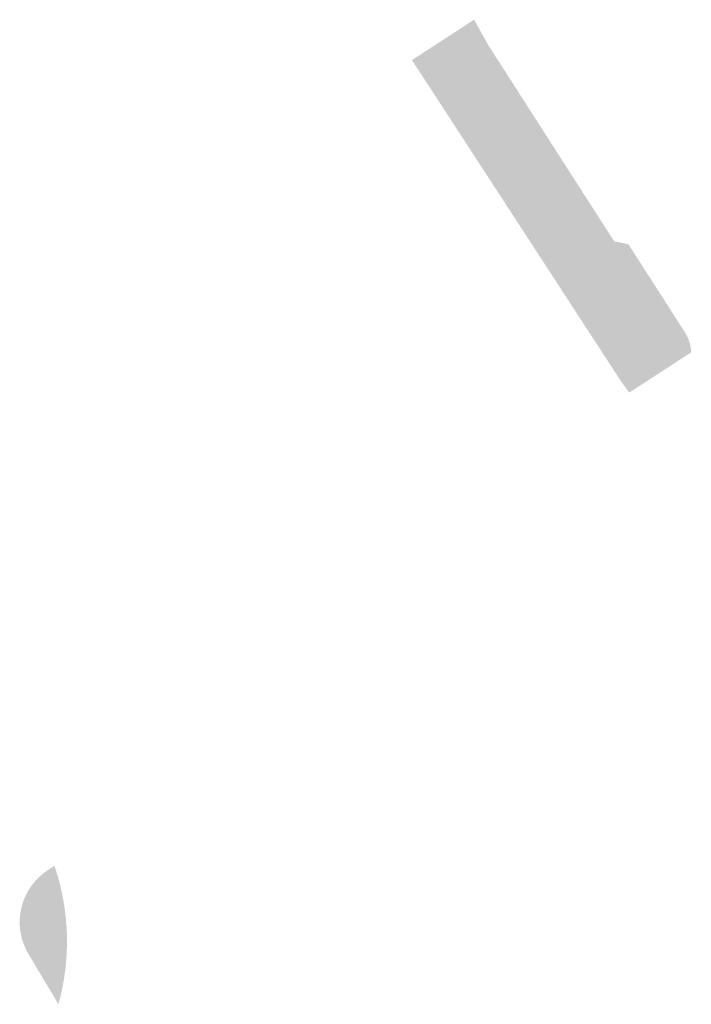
# Model space of a CAD drawing. Header units: metres. Extents: x 7429064 to 7431133, y 5709479 to 5714472.
# Tile 176 of 176: x 7429396 to 7429429, y 5714425 to 5714472. Entities that reach past the tile are written whole.
import ezdxf

# ---------------------------------------------------------------- set-up
doc = ezdxf.new("R2010")
doc.units = ezdxf.units.M
doc.layers.add('D_2_HECZ_CHODNIK_KOSTKA', color=7, linetype='Continuous', lineweight=0, true_color=0xf7f588, transparency=0.35)
doc.layers.add('D_2_HECZ_ZIELEN', color=7, linetype='Continuous', lineweight=13, true_color=0xd6ffd6, transparency=0.3)

msp = doc.modelspace()

# ---------------------------------------------------------------- hatches: boundary and pattern name
at = {"layer": 'D_2_HECZ_CHODNIK_KOSTKA', "transparency": 33554585}
h = msp.add_hatch(color=256, dxfattribs=at)
h.dxf.hatch_style = 1
edge = h.paths.add_edge_path()
edge.add_line((7429418.788, 5714470.9), (7429418.125, 5714472.096))
edge.add_line((7429418.125, 5714472.096), (7429415.135, 5714470.153))
edge.add_line((7429415.135, 5714470.153), (7429425.04, 5714454.932))
edge.add_arc((7429435.098, 5714461.477), 12, 213.054, 217.5816)
edge.add_line((7429425.588, 5714454.158), (7429428.569, 5714456.098))
edge.add_arc((7429426.571, 5714455.991), 2, 3.054, 32.6973)
edge.add_line((7429428.255, 5714457.072), (7429425.547, 5714461.29))
edge.add_line((7429425.547, 5714461.29), (7429424.858, 5714461.438))
edge.add_line((7429424.858, 5714461.438), (7429422.647, 5714464.882))
edge.add_line((7429422.647, 5714464.882), (7429418.788, 5714470.9))
at = {"layer": 'D_2_HECZ_ZIELEN', "transparency": 33554687}
h = msp.add_hatch(color=256, dxfattribs=at)
h.dxf.hatch_style = 1
edge = h.paths.add_edge_path()
edge.add_line((7429397.944, 5714431.396), (7429397.636, 5714431.196))
edge.add_arc((7429399.272, 5714428.682), 3, 123.054, 210.8375)
edge.add_line((7429396.697, 5714427.144), (7429398.135, 5714424.735))
edge.add_arc((7429387.246, 5714427.756), 11.3, 344.494, 378.7921)

doc.saveas('drawing.dxf')
